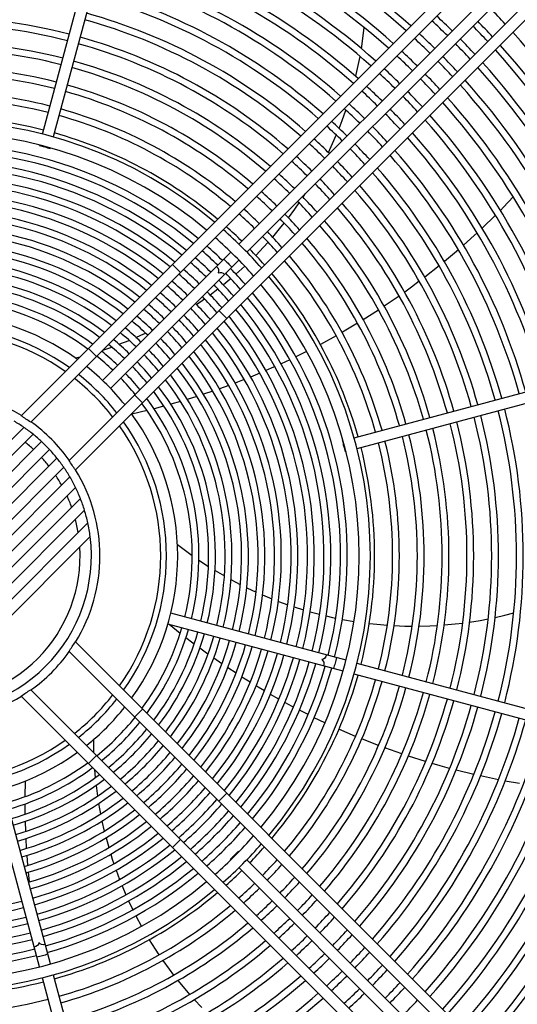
# Model space of a CAD drawing. Header units: centimetres. Extents: x -92429 to 178773, y 2337 to 428125.
# Tile 123 of 138: x 162371 to 162392, y 9637 to 9677. Entities that reach past the tile are written whole.
import ezdxf

# ---------------------------------------------------------------- set-up
doc = ezdxf.new("R2010")
doc.units = ezdxf.units.CM
doc.header["$LTSCALE"] = 50
doc.layers.add('WL_urządzenia', color=1, linetype='Continuous')

msp = doc.modelspace()

# ---------------------------------------------------------------- linework, layer by layer
at = {"layer": 'WL_urządzenia', "color": 1, "linetype": 'Continuous'}
for p, q in [((162372.157, 9672.547, 2170), (162376.044, 9687.053, 2170)), ((162376.491, 9686.933, 2170), (162372.604, 9672.427, 2170)), ((162395.314, 9684.999, 2170), (162371.285, 9660.97, 2170)), ((162371.676, 9660.705, 2170), (162395.641, 9684.671, 2170)), ((162397.215, 9683.098, 2170), (162373.249, 9659.132, 2170)), ((162373.514, 9658.742, 2170), (162397.542, 9682.77, 2170)), ((162380.236, 9668.02, 2170), (162390.856, 9678.64, 2170)), ((162391.184, 9678.312, 2170), (162380.564, 9667.693, 2170)), ((162385.27, 9676.057, 2170), (162385.39, 9676.919, 2170)), ((162385.055, 9674.989, 2170), (162385.214, 9675.74, 2170)), ((162385.037, 9674.915, 2170), (162385.055, 9674.989, 2170)), ((162384.477, 9673.101, 2170), (162384.633, 9673.534, 2170)), ((162384.353, 9672.781, 2170), (162384.477, 9673.101, 2170)), ((162384.089, 9672.161, 2170), (162384.24, 9672.506, 2170)), ((162372.031, 9672.076, 2170), (162372.037, 9672.099, 2170)), ((162383.916, 9671.789, 2170), (162384.089, 9672.161, 2170)), ((162372.484, 9671.979, 2170), (162372.478, 9671.956, 2170)), ((162382.871, 9669.952, 2170), (162382.96, 9670.089, 2170)), ((162382.534, 9669.463, 2170), (162382.712, 9669.716, 2170)), ((162391.518, 9669.96, 2170), (162391.113, 9669.538, 2170)), ((162382.271, 9669.106, 2170), (162382.534, 9669.463, 2170)), ((162390.785, 9669.208, 2170), (162390.239, 9668.679, 2170)), ((162391.113, 9669.538, 2170), (162390.987, 9669.41, 2170)), ((162381.909, 9668.647, 2170), (162382.099, 9668.884, 2170)), ((162381.623, 9668.309, 2170), (162381.909, 9668.647, 2170)), ((162389.913, 9668.376, 2170), (162389.47, 9667.978, 2170)), ((162390.031, 9668.485, 2170), (162389.913, 9668.376, 2170)), ((162381.246, 9667.891, 2170), (162381.438, 9668.1, 2170)), ((162379.909, 9667.693, 2170), (162374.633, 9662.416, 2170)), ((162380.929, 9667.56, 2170), (162381.246, 9667.891, 2170)), ((162389.257, 9667.791, 2170), (162388.682, 9667.306, 2170)), ((162380.236, 9667.365, 2170), (162374.96, 9662.089, 2170)), ((162377.833, 9666.862, 2170), (162377.505, 9667.19, 2170)), ((162380.111, 9666.79, 2170), (162380.473, 9667.117, 2170)), ((162388.464, 9667.128, 2170), (162387.875, 9666.664, 2170)), ((162379.591, 9666.354, 2170), (162379.798, 9666.523, 2170)), ((162379.798, 9666.523, 2170), (162379.9, 9666.609, 2170)), ((162387.652, 9666.494, 2170), (162387.334, 9666.258, 2170)), ((162379.051, 9665.939, 2170), (162379.372, 9666.181, 2170)), ((162387.334, 9666.258, 2170), (162387.051, 9666.052, 2170)), ((162378.49, 9665.546, 2170), (162378.823, 9665.775, 2170)), ((162386.823, 9665.89, 2170), (162386.209, 9665.47, 2170)), ((162379.734, 9664.961, 2170), (162379.406, 9665.289, 2170)), ((162385.969, 9665.311, 2170), (162385.35, 9664.917, 2170)), ((162385.976, 9665.316, 2170), (162385.969, 9665.311, 2170)), ((162385.113, 9664.771, 2170), (162384.562, 9664.444, 2170)), ((162376.205, 9664.277, 2170), (162376.398, 9664.366, 2170)), ((162376.666, 9664.494, 2170), (162376.754, 9664.538, 2170)), ((162384.562, 9664.444, 2170), (162384.475, 9664.394, 2170)), ((162375.304, 9663.904, 2170), (162375.721, 9664.068, 2170)), ((162376.003, 9664.188, 2170), (162376.205, 9664.277, 2170)), ((162384.233, 9664.256, 2170), (162383.584, 9663.901, 2170)), ((162384.97, 9660.061, 2170), (162399.477, 9663.948, 2170)), ((162374.375, 9663.404, 2170), (162374.047, 9663.732, 2170)), ((162374.64, 9663.669, 2170), (162375.005, 9663.794, 2170)), ((162383.019, 9663.608, 2170), (162382.582, 9663.391, 2170)), ((162399.597, 9663.5, 2170), (162385.09, 9659.613, 2170)), ((162373.507, 9663.343, 2170), (162373.71, 9663.395, 2170)), ((162382.331, 9663.271, 2170), (162381.968, 9663.101, 2170)), ((162381.089, 9662.715, 2170), (162380.717, 9662.561, 2170)), ((162381.655, 9662.96, 2170), (162381.346, 9662.825, 2170)), ((162381.714, 9662.986, 2170), (162381.655, 9662.96, 2170)), ((162380.171, 9662.345, 2170), (162380.08, 9662.31, 2170)), ((162380.457, 9662.457, 2170), (162380.171, 9662.345, 2170)), ((162379.166, 9661.98, 2170), (162378.779, 9661.849, 2170)), ((162379.816, 9662.211, 2170), (162379.434, 9662.073, 2170)), ((162376.276, 9661.503, 2170), (162375.948, 9661.831, 2170)), ((162377.837, 9661.555, 2170), (162377.437, 9661.441, 2170)), ((162378.507, 9661.761, 2170), (162378.114, 9661.638, 2170)), ((162376.46, 9661.185, 2170), (162375.833, 9661.038, 2170)), ((162377.099, 9661.348, 2170), (162376.747, 9661.256, 2170)), ((162377.156, 9661.363, 2170), (162377.099, 9661.348, 2170)), ((162362.467, 9651.562, 2170), (162371.395, 9660.49, 2170)), ((162371.771, 9660.21, 2170), (162362.747, 9651.186, 2170)), ((162363.051, 9650.835, 2170), (162372.122, 9659.906, 2170)), ((162384.5, 9659.935, 2170), (162384.523, 9659.941, 2170)), ((162372.45, 9659.579, 2170), (162363.378, 9650.507, 2170)), ((162384.643, 9659.493, 2170), (162384.62, 9659.487, 2170)), ((162363.73, 9650.203, 2170), (162372.754, 9659.227, 2170)), ((162373.034, 9658.851, 2170), (162364.106, 9649.923, 2170)), ((162364.506, 9649.668, 2170), (162373.289, 9658.451, 2170)), ((162373.518, 9658.024, 2170), (162364.933, 9649.439, 2170)), ((162365.388, 9649.239, 2170), (162373.719, 9657.569, 2170)), ((162373.889, 9657.084, 2170), (162365.873, 9649.069, 2170)), ((162366.393, 9648.933, 2170), (162374.024, 9656.564, 2170)), ((162374.12, 9656.004, 2170), (162366.953, 9648.838, 2170)), ((162377.706, 9655.68, 2170), (162378.314, 9655.227, 2170)), ((162378.591, 9655.035, 2170), (162378.983, 9654.777, 2170)), ((162379.254, 9654.609, 2170), (162379.64, 9654.382, 2170)), ((162379.908, 9654.233, 2170), (162380.103, 9654.129, 2170)), ((162380.103, 9654.129, 2170), (162380.292, 9654.031, 2170)), ((162380.558, 9653.899, 2170), (162380.941, 9653.72, 2170)), ((162381.207, 9653.602, 2170), (162381.59, 9653.444, 2170)), ((162381.857, 9653.34, 2170), (162382.058, 9653.265, 2170)), ((162382.058, 9653.265, 2170), (162382.241, 9653.2, 2170)), ((162382.509, 9653.109, 2170), (162382.895, 9652.988, 2170)), ((162384.643, 9650.92, 2170), (162377.435, 9652.851, 2170)), ((162383.165, 9652.909, 2170), (162383.553, 9652.806, 2170)), ((162383.824, 9652.739, 2170), (162384.085, 9652.68, 2170)), ((162384.085, 9652.68, 2170), (162384.215, 9652.652, 2170)), ((162384.488, 9652.598, 2170), (162384.969, 9652.514, 2170)), ((162390.156, 9652.557, 2170), (162390.483, 9652.618, 2170)), ((162390.77, 9652.678, 2170), (162391.17, 9652.77, 2170)), ((162391.17, 9652.77, 2170), (162391.534, 9652.863, 2170)), ((162384.523, 9650.473, 2170), (162377.315, 9652.404, 2170)), ((162377.823, 9652.024, 2170), (162377.369, 9652.389, 2170)), ((162385.598, 9652.428, 2170), (162386.054, 9652.381, 2170)), ((162386.054, 9652.381, 2170), (162386.337, 9652.359, 2170)), ((162386.616, 9652.342, 2170), (162387.059, 9652.325, 2170)), ((162387.059, 9652.325, 2170), (162387.362, 9652.321, 2170)), ((162387.643, 9652.322, 2170), (162388.087, 9652.334, 2170)), ((162388.087, 9652.334, 2170), (162388.396, 9652.35, 2170)), ((162388.679, 9652.37, 2170), (162389.124, 9652.411, 2170)), ((162389.124, 9652.411, 2170), (162389.437, 9652.448, 2170)), ((162389.722, 9652.487, 2170), (162390.156, 9652.557, 2170)), ((162378.346, 9651.621, 2170), (162378.057, 9651.842, 2170)), ((162397.542, 9627.643, 2170), (162373.514, 9651.672, 2170)), ((162378.392, 9651.586, 2170), (162378.346, 9651.621, 2170)), ((162378.964, 9651.167, 2170), (162378.626, 9651.412, 2170)), ((162373.249, 9651.282, 2170), (162397.215, 9627.316, 2170)), ((162379.538, 9650.765, 2170), (162379.199, 9651, 2170)), ((162380.116, 9650.381, 2170), (162379.775, 9650.606, 2170)), ((162385.09, 9650.8, 2170), (162399.597, 9646.913, 2170)), ((162380.699, 9650.012, 2170), (162380.354, 9650.227, 2170)), ((162399.477, 9646.466, 2170), (162384.97, 9650.353, 2170)), ((162381.023, 9649.814, 2170), (162380.939, 9649.864, 2170)), ((162381.286, 9649.657, 2170), (162381.023, 9649.814, 2170)), ((162371.285, 9649.443, 2170), (162395.314, 9625.415, 2170)), ((162395.641, 9625.742, 2170), (162371.676, 9649.708, 2170)), ((162381.879, 9649.318, 2170), (162381.529, 9649.516, 2170)), ((162382.421, 9649.023, 2170), (162382.124, 9649.183, 2170)), ((162382.477, 9648.993, 2170), (162382.421, 9649.023, 2170)), ((162375.948, 9648.582, 2170), (162376.276, 9648.91, 2170)), ((162383.082, 9648.682, 2170), (162382.725, 9648.864, 2170)), ((162383.771, 9648.347, 2170), (162383.331, 9648.558, 2170)), ((162385.03, 9647.789, 2170), (162384.349, 9648.083, 2170)), ((162374.253, 9647.653, 2170), (162374.261, 9647.123, 2170)), ((162385.38, 9647.646, 2170), (162385.287, 9647.684, 2170)), ((162385.977, 9647.413, 2170), (162385.38, 9647.646, 2170)), ((162386.93, 9647.071, 2170), (162386.238, 9647.316, 2170)), ((162374.047, 9646.681, 2170), (162374.375, 9647.009, 2170)), ((162386.938, 9647.068, 2170), (162386.93, 9647.071, 2170)), ((162387.911, 9646.755, 2170), (162387.202, 9646.98, 2170)), ((162388.516, 9646.578, 2170), (162388.179, 9646.675, 2170)), ((162388.898, 9646.473, 2170), (162388.516, 9646.578, 2170)), ((162374.298, 9646.43, 2170), (162374.328, 9646.091, 2170)), ((162389.897, 9646.224, 2170), (162389.169, 9646.402, 2170)), ((162390.908, 9646.007, 2170), (162390.172, 9646.161, 2170)), ((162371.444, 9645.31, 2170), (162371.454, 9645.953, 2170)), ((162374.362, 9645.774, 2170), (162374.421, 9645.329, 2170)), ((162391.772, 9645.85, 2170), (162391.186, 9645.954, 2170)), ((162372.037, 9638.314, 2170), (162370.106, 9645.522, 2170)), ((162372.484, 9638.434, 2170), (162370.553, 9645.642, 2170)), ((162379.406, 9645.124, 2170), (162379.734, 9645.452, 2170)), ((162371.448, 9644.65, 2170), (162371.444, 9645.014, 2170)), ((162374.468, 9645.027, 2170), (162374.506, 9644.809, 2170)), ((162371.449, 9644.591, 2170), (162371.448, 9644.65, 2170)), ((162374.506, 9644.809, 2170), (162374.545, 9644.6, 2170)), ((162371.47, 9643.883, 2170), (162371.456, 9644.3, 2170)), ((162374.605, 9644.309, 2170), (162374.7, 9643.897, 2170)), ((162371.508, 9643.184, 2170), (162371.484, 9643.595, 2170)), ((162374.771, 9643.615, 2170), (162374.882, 9643.216, 2170)), ((162377.505, 9643.223, 2170), (162377.833, 9643.551, 2170)), ((162371.56, 9642.491, 2170), (162371.527, 9642.899, 2170)), ((162374.964, 9642.941, 2170), (162375.029, 9642.737, 2170)), ((162380.22, 9643.065, 2170), (162380.236, 9643.048, 2170)), ((162375.029, 9642.737, 2170), (162375.091, 9642.552, 2170)), ((162379.909, 9642.721, 2170), (162379.892, 9642.737, 2170)), ((162380.564, 9642.721, 2170), (162391.184, 9632.101, 2170)), ((162371.628, 9641.805, 2170), (162371.586, 9642.209, 2170)), ((162375.184, 9642.285, 2170), (162375.326, 9641.906, 2170)), ((162390.856, 9631.773, 2170), (162380.236, 9642.393, 2170)), ((162375.43, 9641.646, 2170), (162375.588, 9641.276, 2170)), ((162371.664, 9641.497, 2170), (162371.66, 9641.525, 2170)), ((162375.702, 9641.021, 2170), (162375.816, 9640.779, 2170)), ((162375.816, 9640.779, 2170), (162375.875, 9640.66, 2170)), ((162376, 9640.411, 2170), (162376.23, 9639.981, 2170)), ((162376.549, 9639.431, 2170), (162376.793, 9639.043, 2170)), ((162376.793, 9639.043, 2170), (162376.949, 9638.806, 2170)), ((162377.108, 9638.576, 2170), (162377.367, 9638.217, 2170)), ((162377.367, 9638.217, 2170), (162377.55, 9637.976, 2170)), ((162376.044, 9623.36, 2170), (162372.157, 9637.867, 2170)), ((162372.604, 9637.987, 2170), (162376.491, 9623.48, 2170)), ((162377.725, 9637.755, 2170), (162378.007, 9637.413, 2170)), ((162378.007, 9637.413, 2170), (162378.21, 9637.179, 2170)), ((162378.4, 9636.968, 2170), (162378.707, 9636.643, 2170))]:
    msp.add_line(p, q, dxfattribs=at)
for points in [[(162372.252, 9672.008, 0.037253), (162372.031, 9672.076)], [(162372.031, 9672.076, 0.037253), (162372.257, 9672.024, 0.037253), (162372.478, 9671.956)], [(162372.478, 9671.956, 0.037253), (162372.252, 9672.008)], [(162379.619, 9667.403, 0.037253), (162379.789, 9667.245, 0.037253), (162379.946, 9667.075)], [(162379.313, 9667.097, -0.374287), (162379.382, 9666.838, -0.374287), (162379.641, 9666.77)], [(162371.676, 9660.705, -0.016414), (162371.285, 9660.97)], [(162384.551, 9659.708, 0.037253), (162384.5, 9659.935)], [(162384.5, 9659.935, 0.037253), (162384.568, 9659.713, 0.037253), (162384.62, 9659.487)], [(162384.62, 9659.487, 0.037253), (162384.551, 9659.708)], [(162373.514, 9658.742, -0.016414), (162373.249, 9659.132)], [(162373.249, 9651.282, -0.016414), (162373.514, 9651.672)], [(162383.83, 9651.138, -0.374287), (162383.639, 9650.949, -0.374287), (162383.71, 9650.69)], [(162384.247, 9651.026, 0.037253), (162384.195, 9650.8, 0.037253), (162384.127, 9650.579)], [(162371.285, 9649.443, -0.016414), (162371.676, 9649.708)], [(162380.22, 9643.065, 0.037253), (162380.062, 9642.895, 0.037253), (162379.892, 9642.737)], [(162379.892, 9642.737, 0.037253), (162380.05, 9642.907)], [(162380.05, 9642.907, 0.037253), (162380.22, 9643.065)], [(162372.267, 9639.247, -0.374287), (162372.008, 9639.318, -0.374287), (162371.819, 9639.127)], [(162372.378, 9638.831, 0.037253), (162372.157, 9638.762, 0.037253), (162371.931, 9638.711)]]:
    msp.add_lwpolyline(points, format="xyb", dxfattribs=at)
msp.add_circle((162367.75, 9655.207, 2170), 47.277, dxfattribs=at)
for radius, start, end in [(47.277, 139.4416, 130.5584), (42.566, 137.9961, 132.0039), (42.222, 138.0205, 131.9795), (42.012, 138.0356, 131.9644), (29.272, 48.0861, 74.5464), (28.994, 48.1157, 74.542), (27.975, 48.2293, 74.5253), (28.253, 48.1975, 74.53), (27.234, 48.3173, 74.5124), (26.956, 48.3516, 74.5074), (25.937, 48.4834, 74.488), (26.215, 48.4464, 74.4935), (25.196, 48.586, 74.473), (24.918, 48.626, 74.4671), (24.177, 48.7373, 74.4508), (23.899, 48.7809, 74.4444), (32.051, 43.011, 44.5857), (22.139, 75.5998, 104.4002), (23.158, 48.902, 74.4266), (30.291, 45.4384, 47.1046), (21.861, 75.6074, 104.3926), (22.88, 48.9495, 74.4196), (30.013, 45.4424, 47.1241), (31.032, 42.9457, 44.5721), (31.31, 42.9639, 44.5759), (22.139, 49.0819, 74.4002), (28.994, 45.458, 47.1988), (29.272, 45.4536, 47.1779), (30.291, 42.8954, 44.5616), (32.051, 15.4143, 42.1817), (21.12, 75.6287, 104.3713), (20.842, 75.6371, 104.3629), (21.861, 49.1339, 74.3926), (30.013, 42.8759, 44.5576), (31.31, 15.4241, 42.1149), (27.975, 45.4747, 47.2789), (28.253, 45.47, 47.2565), (29.272, 42.8221, 44.5464), (31.032, 15.4279, 42.0891), (20.101, 75.6606, 104.3394), (20.842, 49.3364, 74.3629), (21.12, 49.2792, 74.3713), (27.234, 45.4876, 47.341), (28.994, 42.8012, 44.542), (30.013, 15.4424, 41.9901), (30.291, 15.4384, 42.0178), (19.823, 75.6699, 104.3301), (26.956, 45.4926, 47.3651), (27.975, 42.7211, 44.5253), (28.253, 42.7435, 44.53), (20.101, 49.4966, 74.3394), (26.215, 45.5065, 47.432), (28.994, 15.458, 41.8843), (29.272, 15.4536, 41.9139), (19.082, 75.6959, 104.3041), (18.804, 75.7062, 104.2938), (19.823, 49.5598, 74.3301), (25.937, 45.512, 47.4581), (26.956, 42.6349, 44.5074), (27.234, 42.659, 44.5124), (28.253, 15.47, 41.8025), (25.196, 45.527, 47.5304), (27.975, 15.4747, 41.7707), (18.063, 75.7351, 104.2649), (18.804, 49.8074, 74.2938), (19.082, 49.7372, 74.3041), (24.918, 45.5329, 47.5587), (25.937, 42.5419, 44.488), (26.215, 42.568, 44.4935), (27.234, 15.4876, 41.6827), (17.891, 50.0533, 129.9467), (23.899, 45.5556, 47.6679), (24.177, 45.5492, 47.6372), (25.196, 42.4696, 44.473), (26.956, 15.4926, 41.6484), (17.428, 50.1881, 129.8119), (18.063, 50.0051, 74.2649), (24.918, 42.4413, 44.4671), (25.937, 15.512, 41.5166), (26.215, 15.5065, 41.5536), (16.94, 50.3379, 104.2161), (22.88, 45.5804, 47.7868), (23.158, 45.5734, 47.7533), (24.177, 42.3628, 44.4508), (16.662, 50.4272, 104.203), (22.139, 45.5998, 47.8801), (23.899, 42.3321, 44.4444), (24.918, 15.5329, 41.374), (25.196, 15.527, 41.414), (16.262, 50.561, 104.1835), (15.984, 50.658, 104.1693), (21.861, 45.6074, 47.9168), (22.88, 42.2132, 44.4196), (23.158, 42.2467, 44.4266), (15.585, 50.8036, 104.148), (21.12, 45.6287, 48.0192), (23.899, 15.5556, 41.2191), (24.177, 15.5492, 41.2627), (15.307, 50.9094, 104.1325), (20.842, 45.6371, 48.0595), (21.861, 42.0832, 44.3926), (22.139, 42.1199, 44.4002), (23.158, 15.5734, 41.098), (14.907, 51.0683, 104.1092), (19.823, 45.6699, 48.217), (20.101, 45.6606, 48.1724), (21.12, 41.9808, 44.3713), (22.88, 15.5804, 41.0505), (14.629, 51.1842, 104.0923), (20.842, 41.9405, 44.3629), (22.139, 15.5998, 40.9181), (14.23, 51.3585, 104.0668), (13.951, 51.4858, 104.0482), (18.804, 45.7062, 48.3915), (19.082, 45.6959, 48.342), (20.101, 41.8276, 44.3394), (21.861, 15.6074, 40.8661), (13.552, 51.6778, 104.0201), (19.823, 41.783, 44.3301), (20.842, 15.6371, 40.6636), (21.12, 15.6287, 40.7208), (13.274, 51.8184, 103.9996), (17.891, 41.4353, 48.5647), (18.063, 45.7351, 48.5308), (19.082, 41.658, 44.3041), (12.874, 52.031, 103.9686), (16.94, 45.7839, 48.7652), (17.428, 41.3403, 48.6597), (18.804, 41.6085, 44.2938), (19.823, 15.6699, 40.4402), (20.101, 15.6606, 40.5034), (12.596, 52.1871, 103.9458), (16.662, 45.797, 48.8281), (18.063, 41.4692, 44.2649), (19.082, 15.6959, 40.2628), (12.197, 52.4238, 103.9113), (15.984, 45.8307, 48.9907), (16.262, 45.8165, 48.9223), (18.804, 15.7062, 40.1926), (11.919, 52.598, 103.8859), (11.519, 52.8631, 103.8472), (15.307, 45.8675, 49.1676), (15.585, 45.852, 49.0931), (16.662, 41.1719, 44.203), (16.94, 41.2348, 44.2161), (18.063, 15.7351, 39.9949), (11.241, 53.0589, 103.8187), (14.907, 45.8908, 49.2795), (15.984, 41.0093, 44.1693), (16.262, 41.0777, 44.1835), (17.428, 320.1881, 39.8119), (17.891, 320.0533, 39.9467), (10.842, 53.358, 103.7751), (14.23, 45.9332, 49.4837), (14.629, 45.9077, 49.361), (15.585, 40.9069, 44.148), (16.94, 345.7839, 39.6621), (10.563, 53.5797, 103.7429), (13.552, 45.9799, 49.7084), (13.951, 45.9518, 49.5733), (14.907, 40.7205, 44.1092), (15.307, 40.8324, 44.1325), (16.262, 345.8165, 39.439), (16.662, 345.797, 39.5728), (9.967, 54.0971, 125.9029), (13.274, 46.0004, 49.8073), (14.629, 40.639, 44.0923), (15.984, 345.8307, 39.342), (9.504, 54.5449, 125.4551), (12.596, 46.0542, 50.0665), (12.874, 46.0314, 49.9568), (13.951, 40.4267, 44.0482), (14.23, 40.5163, 44.0668), (15.307, 345.8675, 39.0906), (15.585, 345.852, 39.1964), (9.27, 54.7878, 125.2122), (11.919, 46.1142, 50.3554), (12.197, 46.0887, 50.2329), (13.274, 40.1927, 43.9996), (13.552, 40.2916, 44.0201), (14.629, 345.9077, 38.8158), (14.907, 345.8908, 38.9317), (11.241, 46.1813, 50.6792), (11.519, 46.1528, 50.5417), (12.596, 39.9335, 43.9458), (12.874, 40.0432, 43.9686), (13.951, 345.9518, 38.5142), (14.23, 345.9332, 38.6415), (10.842, 46.2249, 50.8892), (12.197, 39.7671, 43.9113), (13.552, 345.9799, 38.3222), (10.563, 46.2571, 51.0448), (11.519, 39.4583, 43.8472), (11.919, 39.6446, 43.8858), (12.874, 346.0314, 37.969), (13.274, 346.0004, 38.1816), (9.967, 38.5921, 51.4079), (10.842, 39.1108, 43.7751), (11.241, 39.3208, 43.8187), (12.596, 346.0542, 37.8129), (9.27, 38.1079, 51.8921), (9.504, 38.2782, 51.7218), (10.563, 38.9552, 43.7429), (11.919, 346.1142, 37.402), (12.197, 346.0887, 37.5762), (6.77, 58.461, 101.7888), (11.241, 346.1813, 36.9411), (11.519, 346.1528, 37.1369), (10.563, 346.2571, 36.4203), (10.842, 346.2249, 36.642), (23.899, 345.5556, 14.4444), (24.177, 345.5492, 14.4508), (6.418, 55.4021, 59.6419), (6.77, 35.5424, 54.4576), (9.504, 324.5449, 35.4551), (9.967, 324.0971, 35.9029), (22.139, 345.5998, 14.4002), (22.88, 345.5804, 14.4196), (23.158, 345.5734, 14.4266), (6.419, 51.2182, 55.4003), (9.27, 324.7878, 35.2122), (20.842, 345.6371, 14.3629), (21.12, 345.6287, 14.3713), (21.861, 345.6074, 14.3926), (5.955, 47.2304, 51.7049), (6.418, 47.0695, 51.2192), (6.419, 42.9309, 47.0691), (18.804, 345.7062, 14.2938), (19.082, 345.6959, 14.3041), (19.823, 345.6699, 14.3301), (20.101, 345.6606, 14.3394), (6.418, 38.7808, 42.9305), (18.063, 345.7351, 14.2649), (5.955, 38.2951, 42.7696), (6.419, 34.5997, 38.7818), (6.418, 30.3581, 34.5979), (6.77, 328.461, 31.539), (5.955, 29.1911, 33.7791), (6.419, 26.0378, 30.3606), (6.418, 21.5954, 26.0345), (5.955, 19.6527, 24.4964), (6.419, 17.007, 21.5996), (6.418, 12.2029, 17.0018), (5.955, 9.2833, 14.6062), (6.419, 7.1365, 12.2092), (6.418, 262.8711, 7.1289), (5.955, 266.4231, 3.5769), (10.563, 323.5797, 343.7429), (10.842, 323.358, 343.7751), (11.241, 323.0589, 343.8187), (11.519, 322.8631, 343.8472), (11.919, 322.598, 343.8858), (12.197, 322.4238, 343.9113), (12.596, 322.1871, 343.9458), (12.874, 322.031, 343.9686), (13.274, 321.8184, 343.9996), (13.552, 321.6778, 344.0201), (13.951, 321.4858, 344.0482), (6.77, 305.5424, 324.4576), (14.23, 321.3585, 344.0668), (14.629, 321.1842, 344.0923), (14.907, 321.0683, 344.1092), (15.307, 320.9094, 344.1325), (15.585, 320.8036, 344.148), (15.984, 320.658, 344.1693), (16.262, 320.561, 344.1835), (16.662, 320.4272, 344.203), (16.94, 320.3379, 344.2161), (18.063, 320.0051, 344.2649), (18.804, 319.8074, 344.2938), (19.082, 319.7372, 344.3041), (19.823, 319.5598, 344.3301), (20.101, 319.4966, 344.3394), (6.77, 238.461, 301.539), (9.27, 308.1079, 321.8921), (20.842, 319.3364, 344.3629), (21.12, 319.2792, 344.3713), (21.861, 319.1339, 344.3926), (9.504, 308.2782, 321.7218), (9.967, 308.5921, 321.4079), (22.139, 319.0819, 344.4002), (22.88, 318.9495, 344.4196), (23.158, 318.902, 344.4266), (10.563, 308.9552, 321.0448), (23.899, 318.7809, 344.4444), (24.177, 318.7373, 344.4508), (24.918, 318.626, 344.4671), (10.842, 309.1108, 320.8892), (25.196, 318.586, 344.473), (25.937, 318.4834, 344.488), (26.215, 318.4464, 344.4935), (11.241, 309.3208, 320.6792), (11.519, 309.4583, 320.5417), (26.956, 318.3516, 344.5074), (27.234, 318.3173, 344.5124), (27.975, 318.2293, 344.5253), (9.504, 234.5449, 305.4551), (9.27, 234.7878, 305.2122), (11.919, 309.6446, 320.3554), (12.197, 309.7671, 320.2329), (28.253, 318.1975, 344.53), (28.994, 318.1157, 344.542), (29.272, 318.0861, 344.5464), (9.967, 234.0971, 305.9029), (12.596, 309.9335, 320.0665), (12.874, 310.0432, 319.9568), (30.013, 318.0099, 344.5576), (30.291, 317.9822, 344.5616), (31.032, 317.9109, 344.5721), (10.563, 286.2571, 306.4203), (10.842, 286.2249, 306.642), (13.274, 310.1927, 319.8073), (31.31, 317.8851, 344.5759), (32.051, 317.8183, 344.5857), (11.241, 286.1813, 306.9411), (13.552, 310.2916, 319.7084), (13.951, 310.4267, 319.5733), (11.519, 286.1528, 307.1369), (11.919, 286.1142, 307.402), (14.23, 310.5163, 319.4837), (14.629, 310.639, 319.361), (12.197, 286.0887, 307.5762), (14.907, 310.7205, 319.2795), (12.596, 286.0542, 307.8129), (12.874, 286.0314, 307.969), (15.307, 310.8324, 319.1676), (15.585, 310.9069, 319.0931), (13.274, 286.0004, 308.1816), (13.552, 285.9799, 308.3222), (15.984, 311.0093, 318.9907), (16.262, 311.0777, 318.9223), (13.951, 285.9518, 308.5142), (14.23, 285.9332, 308.6415), (16.662, 311.1719, 318.8281), (14.629, 231.1842, 284.0923), (14.629, 285.9077, 308.8158), (16.94, 311.2348, 318.7652), (17.428, 311.3403, 318.6597), (15.307, 230.9094, 284.1325), (14.907, 231.0683, 284.1092), (14.907, 285.8908, 308.9317), (15.307, 285.8675, 309.0906), (17.891, 311.4353, 318.5647), (15.585, 230.8036, 284.148), (15.585, 285.852, 309.1964), (18.063, 315.7351, 318.5308), (16.262, 230.561, 284.1835), (15.984, 230.658, 284.1693), (15.984, 285.8307, 309.342), (16.262, 285.8165, 309.439), (18.804, 315.7062, 318.3915), (19.082, 315.6959, 318.342), (16.94, 230.3379, 284.2161), (16.662, 230.4272, 284.203), (16.662, 285.797, 309.5728), (16.94, 285.7839, 309.6621), (18.063, 311.4692, 314.2649), (17.428, 230.1881, 309.8119), (18.804, 311.6085, 314.2938), (19.823, 315.6699, 318.217), (20.101, 315.6606, 318.1724), (17.891, 230.0533, 309.9467), (18.063, 285.7351, 309.9949), (19.082, 311.658, 314.3041), (20.842, 315.6371, 318.0595), (18.804, 285.7062, 310.1926), (19.823, 311.783, 314.3301), (20.101, 311.8276, 314.3394), (21.12, 315.6287, 318.0192), (19.082, 285.6959, 310.2628), (21.861, 315.6074, 317.9168), (19.823, 285.6699, 310.4402), (20.842, 311.9405, 314.3629), (21.12, 311.9808, 314.3713), (22.139, 315.5998, 317.8801), (20.101, 285.6606, 310.5034), (22.88, 315.5804, 317.7868), (23.158, 315.5734, 317.7533), (20.842, 285.6371, 310.6636), (21.861, 312.0832, 314.3926), (22.139, 312.1199, 314.4002), (21.12, 285.6287, 310.7208), (22.88, 312.2132, 314.4196), (23.899, 315.5556, 317.6679), (24.177, 315.5492, 317.6372), (21.861, 285.6074, 310.8661), (22.139, 285.5998, 310.9181), (23.158, 312.2467, 314.4266), (23.899, 312.3321, 314.4444), (24.918, 315.5329, 317.5587), (25.196, 315.527, 317.5304), (18.063, 255.7351, 284.2649), (22.88, 285.5804, 311.0505), (23.158, 285.5734, 311.098), (24.177, 312.3628, 314.4508), (25.937, 315.512, 317.4581), (23.899, 285.5556, 311.2191), (24.918, 312.4413, 314.4671), (25.196, 312.4696, 314.473), (26.215, 315.5065, 317.432), (18.804, 255.7062, 284.2938), (24.177, 285.5492, 311.2627), (26.956, 315.4926, 317.3651)]:
    msp.add_arc((162367.75, 9655.207, 2170), radius, start, end, dxfattribs=at)

doc.saveas('drawing.dxf')
